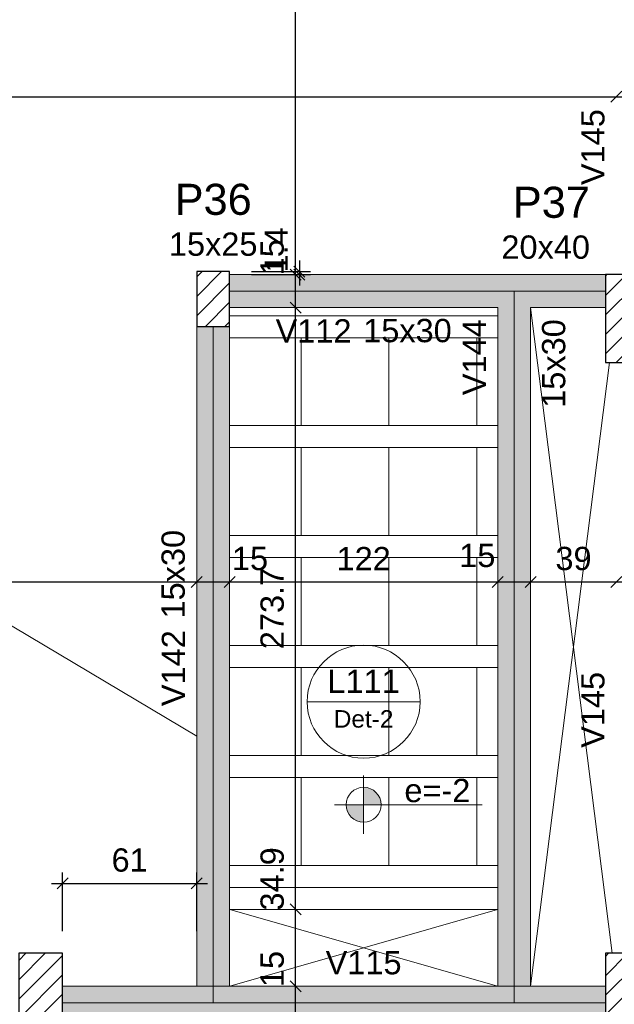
# Model space of a CAD drawing. Header units: millimetres. Extents: x 0 to 119, y 0 to 84.
# Tile 23 of 35: x 63.96 to 69.38, y 40.75 to 49.71. Entities that reach past the tile are written whole.
import ezdxf

# ---------------------------------------------------------------- set-up
doc = ezdxf.new("R2010")
doc.units = ezdxf.units.MM
doc.header["$MEASUREMENT"] = 0
doc.linetypes.add('NULL', pattern=[0])
doc.layers.get('0').update_dxf_attribs({"lineweight": 18})
for name, color, linetype, lineweight in [('FO-Aberturas', 7, 'Continuous', 5), ('FO-Cotas', 5, 'Continuous', 5), ('FO-Eixos', 5, 'Continuous', 5), ('FO-Hachura pilar que passa', 19, 'Continuous', 5), ('FO-Hachura viga', 43, 'Continuous', 5), ('FO-Hachuras das lajes', 1, 'Continuous', 20), ('FO-Pilares', 4, 'Continuous', 30), ('FO-Textos das lajes', 3, 'Continuous', 20), ('FO-Textos das vigas', 7, 'Continuous', 5), ('FO-Textos dos pilares', 7, 'Continuous', 5), ('FO-Vigas', 1, 'Continuous', 20)]:
    doc.layers.add(name, color=color, linetype=linetype, lineweight=lineweight)
doc.styles.add('Arial', font='txt')
doc.dimstyles.new('UM_50.000000', dxfattribs={"dimtxt": 0.18, "dimasz": 0.1, "dimexe": 0.1, "dimexo": 0.2, "dimgap": 0, "dimtad": 1, "dimtih": 1, "dimtoh": 1, "dimdec": 1, "dimlfac": 50, "dimzin": 0, "dimdsep": 46, "dimtxsty": 'Standard', "dimcen": 0.09, "dimdle": 0.1, "dimadec": 1, "dimazin": 2, "dimtfac": 1, "dimtdec": 4, "dimtofl": 0, "dimtmove": 0, "dimatfit": 3, "dimfxl": 1, "dimtolj": 1, "dimarcsym": 0})

# ---------------------------------------------------------------- blocks, each defined once
blk = doc.blocks.new('_Oblique')
at = {"color": 0, "linetype": 'ByBlock', "lineweight": -2}
blk.add_line((-0.5, -0.5), (0.5, 0.5), dxfattribs=at)
blk = doc.blocks.new('*D102')
at = {"layer": 'Defpoints', "color": 0}
for p in [(23.058, 44.593), (65.5746, 44.593), (65.5746, 44.593)]:
    blk.add_point(p, dxfattribs=at)
at = {"layer": 'FO-Cotas', "color": 0, "lineweight": -2}
blk.add_line((22.958, 44.593), (65.6746, 44.593), dxfattribs=at)
at = {"layer": 'FO-Cotas', "color": 0, "lineweight": -2, "xscale": 0.1, "yscale": 0.1, "zscale": 0.1, "rotation": 180}
blk.add_blockref('_Oblique', (23.058, 44.593), dxfattribs=at)
at = {"layer": 'FO-Cotas', "color": 0, "lineweight": -2, "xscale": 0.1, "yscale": 0.1, "zscale": 0.1}
blk.add_blockref('_Oblique', (65.5746, 44.593), dxfattribs=at)
at = {"layer": 'FO-Cotas', "color": 7, "insert": (44.3163, 44.8048), "char_height": 0.2118, "attachment_point": 5, "rotation": 0.00573, "style": 'Arial'}
blk.add_mtext('\\A1;2125.8', dxfattribs=at)
blk = doc.blocks.new('*D103')
at = {"layer": 'Defpoints', "color": 0}
for p in [(65.5746, 44.593), (65.8746, 44.593), (65.8746, 44.593)]:
    blk.add_point(p, dxfattribs=at)
at = {"layer": 'FO-Cotas', "color": 0, "lineweight": -2}
blk.add_line((65.4746, 44.593), (65.9746, 44.593), dxfattribs=at)
at = {"layer": 'FO-Cotas', "color": 0, "lineweight": -2, "xscale": 0.1, "yscale": 0.1, "zscale": 0.1, "rotation": 180}
blk.add_blockref('_Oblique', (65.5746, 44.593), dxfattribs=at)
at = {"layer": 'FO-Cotas', "color": 0, "lineweight": -2, "xscale": 0.1, "yscale": 0.1, "zscale": 0.1}
blk.add_blockref('_Oblique', (65.8746, 44.593), dxfattribs=at)
at = {"layer": 'FO-Cotas', "color": 7, "insert": (66.0599, 44.8048), "char_height": 0.2118, "attachment_point": 5, "rotation": 0.00573, "style": 'Arial'}
blk.add_mtext('\\A1;15', dxfattribs=at)
blk = doc.blocks.new('*D104')
at = {"layer": 'Defpoints', "color": 0}
for p in [(65.8746, 44.593), (68.3142, 44.593), (68.3142, 44.593)]:
    blk.add_point(p, dxfattribs=at)
at = {"layer": 'FO-Cotas', "color": 0, "lineweight": -2}
blk.add_line((65.7746, 44.593), (68.4142, 44.593), dxfattribs=at)
at = {"layer": 'FO-Cotas', "color": 0, "lineweight": -2, "xscale": 0.1, "yscale": 0.1, "zscale": 0.1, "rotation": 180}
blk.add_blockref('_Oblique', (65.8746, 44.593), dxfattribs=at)
at = {"layer": 'FO-Cotas', "color": 0, "lineweight": -2, "xscale": 0.1, "yscale": 0.1, "zscale": 0.1}
blk.add_blockref('_Oblique', (68.3142, 44.593), dxfattribs=at)
at = {"layer": 'FO-Cotas', "color": 7, "insert": (67.0944, 44.8048), "char_height": 0.2118, "attachment_point": 5, "rotation": 0.00573, "style": 'Arial'}
blk.add_mtext('\\A1;122', dxfattribs=at)
blk = doc.blocks.new('*D105')
at = {"layer": 'Defpoints', "color": 0}
for p in [(68.3142, 44.593), (68.6142, 44.593), (68.6142, 44.593)]:
    blk.add_point(p, dxfattribs=at)
at = {"layer": 'FO-Cotas', "color": 0, "lineweight": -2}
blk.add_line((68.2142, 44.593), (68.7142, 44.593), dxfattribs=at)
at = {"layer": 'FO-Cotas', "color": 0, "lineweight": -2, "xscale": 0.1, "yscale": 0.1, "zscale": 0.1, "rotation": 180}
blk.add_blockref('_Oblique', (68.3142, 44.593), dxfattribs=at)
at = {"layer": 'FO-Cotas', "color": 0, "lineweight": -2, "xscale": 0.1, "yscale": 0.1, "zscale": 0.1}
blk.add_blockref('_Oblique', (68.6142, 44.593), dxfattribs=at)
at = {"layer": 'FO-Cotas', "color": 7, "insert": (68.1289, 44.8328), "char_height": 0.2118, "attachment_point": 5, "rotation": 0.00573, "style": 'Arial'}
blk.add_mtext('\\A1;15', dxfattribs=at)
blk = doc.blocks.new('*D106')
at = {"layer": 'Defpoints', "color": 0}
for p in [(68.6142, 44.593), (69.3946, 44.593), (69.3946, 44.593)]:
    blk.add_point(p, dxfattribs=at)
at = {"layer": 'FO-Cotas', "color": 0, "lineweight": -2}
blk.add_line((68.5142, 44.593), (69.4946, 44.593), dxfattribs=at)
at = {"layer": 'FO-Cotas', "color": 0, "lineweight": -2, "xscale": 0.1, "yscale": 0.1, "zscale": 0.1, "rotation": 180}
blk.add_blockref('_Oblique', (68.6142, 44.593), dxfattribs=at)
at = {"layer": 'FO-Cotas', "color": 0, "lineweight": -2, "xscale": 0.1, "yscale": 0.1, "zscale": 0.1}
blk.add_blockref('_Oblique', (69.3946, 44.593), dxfattribs=at)
at = {"layer": 'FO-Cotas', "color": 7, "insert": (69.0044, 44.8048), "char_height": 0.2118, "attachment_point": 5, "rotation": 0.00573, "style": 'Arial'}
blk.add_mtext('\\A1;39', dxfattribs=at)
blk = doc.blocks.new('*D113')
at = {"layer": 'Defpoints', "color": 0}
for p in [(23.058, 49.0062), (69.3946, 49.0062), (69.3946, 49.0062)]:
    blk.add_point(p, dxfattribs=at)
at = {"layer": 'FO-Cotas', "color": 0, "lineweight": -2}
blk.add_line((22.958, 49.0062), (69.4946, 49.0062), dxfattribs=at)
at = {"layer": 'FO-Cotas', "color": 0, "lineweight": -2, "xscale": 0.1, "yscale": 0.1, "zscale": 0.1, "rotation": 180}
blk.add_blockref('_Oblique', (23.058, 49.0062), dxfattribs=at)
at = {"layer": 'FO-Cotas', "color": 0, "lineweight": -2, "xscale": 0.1, "yscale": 0.1, "zscale": 0.1}
blk.add_blockref('_Oblique', (69.3946, 49.0062), dxfattribs=at)
at = {"layer": 'FO-Cotas', "color": 7, "insert": (46.2263, 49.218), "char_height": 0.2118, "attachment_point": 5, "rotation": 0.00573, "style": 'Arial'}
blk.add_mtext('\\A1;2316.8', dxfattribs=at)
blk = doc.blocks.new('*D114')
at = {"layer": 'Defpoints', "color": 0}
for p in [(69.3946, 49.0062), (69.6946, 49.0062), (69.6946, 49.0062)]:
    blk.add_point(p, dxfattribs=at)
at = {"layer": 'FO-Cotas', "color": 0, "lineweight": -2}
blk.add_line((69.2946, 49.0062), (69.7946, 49.0062), dxfattribs=at)
at = {"layer": 'FO-Cotas', "color": 0, "lineweight": -2, "xscale": 0.1, "yscale": 0.1, "zscale": 0.1, "rotation": 180}
blk.add_blockref('_Oblique', (69.3946, 49.0062), dxfattribs=at)
at = {"layer": 'FO-Cotas', "color": 0, "lineweight": -2, "xscale": 0.1, "yscale": 0.1, "zscale": 0.1}
blk.add_blockref('_Oblique', (69.6946, 49.0062), dxfattribs=at)
at = {"layer": 'FO-Cotas', "color": 7, "insert": (69.8799, 49.218), "char_height": 0.2118, "attachment_point": 5, "rotation": 0.00573, "style": 'Arial'}
blk.add_mtext('\\A1;15', dxfattribs=at)
blk = doc.blocks.new('*D179')
at = {"layer": 'Defpoints', "color": 0}
for p in [(66.4746, 40.9152), (66.4746, 40.9152), (66.4746, 40.6152)]:
    blk.add_point(p, dxfattribs=at)
at = {"layer": 'FO-Cotas', "color": 0, "lineweight": -2}
blk.add_line((66.4746, 40.5152), (66.4746, 41.0152), dxfattribs=at)
at = {"layer": 'FO-Cotas', "color": 0, "lineweight": -2, "xscale": 0.1, "yscale": 0.1, "zscale": 0.1}
for p, rotation in [((66.4746, 40.9152), 90), ((66.4746, 40.6152), 270)]:
    blk.add_blockref('_Oblique', p, dxfattribs=dict(at, rotation=rotation))
at = {"layer": 'FO-Cotas', "color": 7, "insert": (66.2628, 41.0725), "char_height": 0.2118, "attachment_point": 5, "rotation": 90, "style": 'Arial'}
blk.add_mtext('\\A1;15', dxfattribs=at)
blk = doc.blocks.new('*D180')
at = {"layer": 'Defpoints', "color": 0}
for p in [(66.4746, 41.614), (66.4746, 41.614), (66.4746, 40.9152)]:
    blk.add_point(p, dxfattribs=at)
at = {"layer": 'FO-Cotas', "color": 0, "lineweight": -2}
blk.add_line((66.4746, 40.8152), (66.4746, 41.714), dxfattribs=at)
at = {"layer": 'FO-Cotas', "color": 0, "lineweight": -2, "xscale": 0.1, "yscale": 0.1, "zscale": 0.1}
for p, rotation in [((66.4746, 41.614), 90), ((66.4746, 40.9152), 270)]:
    blk.add_blockref('_Oblique', p, dxfattribs=dict(at, rotation=rotation))
at = {"layer": 'FO-Cotas', "color": 7, "insert": (66.2628, 41.8922), "char_height": 0.2118, "attachment_point": 5, "rotation": 90, "style": 'Arial'}
blk.add_mtext('\\A1;34.9', dxfattribs=at)
blk = doc.blocks.new('*D181')
at = {"layer": 'Defpoints', "color": 0}
for p in [(66.4746, 47.0882), (66.4746, 47.0882), (66.4746, 41.614)]:
    blk.add_point(p, dxfattribs=at)
at = {"layer": 'FO-Cotas', "color": 0, "lineweight": -2}
blk.add_line((66.4746, 41.514), (66.4746, 47.1882), dxfattribs=at)
at = {"layer": 'FO-Cotas', "color": 0, "lineweight": -2, "xscale": 0.1, "yscale": 0.1, "zscale": 0.1}
for p, rotation in [((66.4746, 47.0882), 90), ((66.4746, 41.614), 270)]:
    blk.add_blockref('_Oblique', p, dxfattribs=dict(at, rotation=rotation))
at = {"layer": 'FO-Cotas', "color": 7, "insert": (66.2628, 44.3511), "char_height": 0.2118, "attachment_point": 5, "rotation": 90, "style": 'Arial'}
blk.add_mtext('\\A1;273.7', dxfattribs=at)
blk = doc.blocks.new('*D182')
at = {"layer": 'Defpoints', "color": 0}
for p in [(66.4746, 47.3882), (66.4746, 47.3882), (66.4746, 47.0882)]:
    blk.add_point(p, dxfattribs=at)
at = {"layer": 'FO-Cotas', "color": 0, "lineweight": -2}
blk.add_line((66.4746, 46.9882), (66.4746, 47.4882), dxfattribs=at)
at = {"layer": 'FO-Cotas', "color": 0, "lineweight": -2, "xscale": 0.1, "yscale": 0.1, "zscale": 0.1}
for p, rotation in [((66.4746, 47.3882), 90), ((66.4746, 47.0882), 270)]:
    blk.add_blockref('_Oblique', p, dxfattribs=dict(at, rotation=rotation))
at = {"layer": 'FO-Cotas', "color": 7, "insert": (66.2628, 47.5455), "char_height": 0.2118, "attachment_point": 5, "rotation": 90, "style": 'Arial'}
blk.add_mtext('\\A1;15', dxfattribs=at)
blk = doc.blocks.new('*D183')
at = {"layer": 'Defpoints', "color": 0}
for p in [(66.4746, 62.0282), (66.4746, 62.0282), (66.4746, 47.3882)]:
    blk.add_point(p, dxfattribs=at)
at = {"layer": 'FO-Cotas', "color": 0, "lineweight": -2}
blk.add_line((66.4746, 47.2882), (66.4746, 62.1282), dxfattribs=at)
at = {"layer": 'FO-Cotas', "color": 0, "lineweight": -2, "xscale": 0.1, "yscale": 0.1, "zscale": 0.1}
for p, rotation in [((66.4746, 62.0282), 90), ((66.4746, 47.3882), 270)]:
    blk.add_blockref('_Oblique', p, dxfattribs=dict(at, rotation=rotation))
at = {"layer": 'FO-Cotas', "color": 7, "insert": (66.2628, 54.7082), "char_height": 0.2118, "attachment_point": 5, "rotation": 90, "style": 'Arial'}
blk.add_mtext('\\A1;732', dxfattribs=at)
blk = doc.blocks.new('*D210')
at = {"layer": 'Defpoints', "color": 0}
for p in [(65.5746, 41.8506), (64.3546, 41.2152), (65.5746, 41.2152)]:
    blk.add_point(p, dxfattribs=at)
at = {"layer": 'FO-Cotas', "color": 0, "lineweight": -2}
for p, q in [((64.3546, 41.4152), (64.3546, 41.9506)), ((65.5746, 41.4152), (65.5746, 41.9506)), ((64.2546, 41.8506), (65.6746, 41.8506))]:
    blk.add_line(p, q, dxfattribs=at)
at = {"layer": 'FO-Cotas', "color": 0, "lineweight": -2, "xscale": 0.1, "yscale": 0.1, "zscale": 0.1, "rotation": 180}
blk.add_blockref('_Oblique', (64.3546, 41.8506), dxfattribs=at)
at = {"layer": 'FO-Cotas', "color": 0, "lineweight": -2, "xscale": 0.1, "yscale": 0.1, "zscale": 0.1}
blk.add_blockref('_Oblique', (65.5746, 41.8506), dxfattribs=at)
at = {"layer": 'FO-Cotas', "color": 7, "insert": (64.9646, 42.0624), "char_height": 0.2118, "attachment_point": 5, "rotation": 0.00573, "style": 'Arial'}
blk.add_mtext('\\A1;61', dxfattribs=at)
blk = doc.blocks.new('*D227')
at = {"layer": 'Defpoints', "color": 0}
for p in [(65.8746, 47.4152), (65.8746, 47.3882), (66.51, 47.3882)]:
    blk.add_point(p, dxfattribs=at)
at = {"layer": 'FO-Cotas', "color": 0, "lineweight": -2}
for p, q in [((66.51, 47.5152), (66.51, 47.2882)), ((66.0746, 47.4152), (66.61, 47.4152)), ((66.0746, 47.3882), (66.61, 47.3882))]:
    blk.add_line(p, q, dxfattribs=at)
at = {"layer": 'FO-Cotas', "color": 0, "lineweight": -2, "xscale": 0.1, "yscale": 0.1, "zscale": 0.1}
for p, rotation in [((66.51, 47.4152), 90), ((66.51, 47.3882), 270)]:
    blk.add_blockref('_Oblique', p, dxfattribs=dict(at, rotation=rotation))
at = {"layer": 'FO-Cotas', "color": 7, "insert": (66.2982, 47.6128), "char_height": 0.2118, "attachment_point": 5, "rotation": 90, "style": 'Arial'}
blk.add_mtext('\\A1;1.4', dxfattribs=at)

msp = doc.modelspace()

# ---------------------------------------------------------------- hatches: boundary and pattern name
at = {"layer": 'FO-Hachura pilar que passa', "linetype": 'Continuous'}
h = msp.add_hatch(dxfattribs=at)
h.set_pattern_fill('ANSI31', color=19, style=0)
h.paths.add_polyline_path([(65.5746, 46.9152), (65.7246, 46.9152), (65.8746, 46.9152), (65.8746, 47.1652), (65.8746, 47.4152), (65.7246, 47.4152), (65.5746, 47.4152), (65.5746, 47.1652)])
h = msp.add_hatch(dxfattribs=at)
h.set_pattern_fill('ANSI31', color=19, style=0)
h.paths.add_polyline_path([(69.2946, 46.5882), (69.4946, 46.5882), (69.6946, 46.5882), (69.6946, 46.9882), (69.6946, 47.3882), (69.4946, 47.3882), (69.2946, 47.3882), (69.2946, 46.9882)])
h = msp.add_hatch(dxfattribs=at)
h.set_pattern_fill('ANSI31', color=19, style=0)
h.paths.add_polyline_path([(63.9546, 40.6152), (64.1546, 40.6152), (64.3546, 40.6152), (64.3546, 40.9152), (64.3546, 41.2152), (64.1546, 41.2152), (63.9546, 41.2152), (63.9546, 40.9152)])
h = msp.add_hatch(dxfattribs=at)
h.set_pattern_fill('ANSI31', color=19, style=0)
h.paths.add_polyline_path([(69.2946, 40.6152), (69.4946, 40.6152), (69.6946, 40.6152), (69.6946, 40.9152), (69.6946, 41.2152), (69.4946, 41.2152), (69.2946, 41.2152), (69.2946, 40.9152)])
at = {"layer": 'FO-Hachura viga', "linetype": 'Continuous'}
for points in [[(68.4642, 47.2382), (68.4642, 47.2382), (68.4642, 47.3882), (65.8746, 47.3882), (65.8746, 47.0882), (68.3142, 47.0882), (68.4642, 47.2382)], [(69.2946, 47.3882), (69.2946, 47.3882), (68.4642, 47.3882), (68.4642, 47.2382), (68.614, 47.0882), (69.2946, 47.0882), (69.2946, 47.3882)], [(68.614, 47.0882), (68.614, 47.0882), (68.4642, 47.2382), (68.3142, 47.0882), (68.3142, 41.614), (68.614, 41.614), (68.614, 47.0882)], [(65.8746, 46.9154), (65.8746, 46.9154), (65.5746, 46.9154), (65.5746, 41.614), (65.8746, 41.614), (65.8746, 46.9154)], [(65.8744, 40.9154), (65.8744, 40.9154), (65.8744, 41.614), (65.5746, 41.614), (65.5746, 40.9154), (65.7246, 40.7654), (65.8744, 40.9154)], [(68.6142, 40.9154), (68.6142, 40.9154), (68.6142, 41.614), (68.3142, 41.614), (68.3142, 40.9154), (68.4642, 40.7654), (68.6142, 40.9154)], [(65.7246, 40.9154), (65.7246, 40.9154), (64.3546, 40.9154), (64.3546, 40.6154), (65.7246, 40.6154), (65.7246, 40.9154)], [(68.4642, 40.9154), (68.4642, 40.9154), (65.7246, 40.9154), (65.7246, 40.6154), (68.4642, 40.6154), (68.4642, 40.9154)], [(68.4642, 40.9154), (68.4642, 40.9154), (68.4642, 40.6152), (69.2946, 40.6152), (69.2946, 40.9154), (68.4642, 40.9154)]]:
    msp.add_hatch(color=43, dxfattribs=at).paths.add_polyline_path(points)
at = {"layer": 'FO-Textos das lajes', "linetype": 'Continuous'}
for points in [[(67.0944, 42.5662), (67.2532, 42.5662), (67.2478, 42.6073), (67.232, 42.6456), (67.2067, 42.6785), (67.1738, 42.7038), (67.1355, 42.7197), (67.0944, 42.7251), (67.0944, 42.5662)], [(67.0944, 42.5662), (66.9355, 42.5662), (66.941, 42.5251), (66.9568, 42.4868), (66.9821, 42.4539), (67.015, 42.4287), (67.0533, 42.4128), (67.0944, 42.4074), (67.0944, 42.5662)]]:
    msp.add_hatch(color=3, dxfattribs=at).paths.add_polyline_path(points)

# ---------------------------------------------------------------- linework, layer by layer
at = {"layer": 'FO-Aberturas'}
for p, q in [((23.058, 68.5052), (65.575, 43.1902)), ((68.614, 47.0882), (69.357, 41.2152)), ((69.331, 46.5882), (68.614, 40.9152)), ((68.314, 40.9152), (65.875, 41.6142)), ((68.314, 41.6142), (65.875, 40.9152))]:
    msp.add_line(p, q, dxfattribs=at)
at = {"layer": 'FO-Eixos'}
for p, q in [((65.8746, 47.2382), (68.4642, 47.2382)), ((68.4642, 47.2382), (69.2946, 47.2382)), ((68.4642, 41.614), (68.4642, 47.2382)), ((65.7246, 41.614), (65.7246, 46.9152)), ((65.7246, 40.7652), (65.7246, 41.614)), ((68.4642, 40.7652), (68.4642, 41.614)), ((64.3546, 40.7652), (65.7246, 40.7652)), ((65.7246, 40.7652), (68.4642, 40.7652)), ((68.4642, 40.7652), (69.2946, 40.7652))]:
    msp.add_line(p, q, dxfattribs=at)
for points in [[(65.875, 46.0142), (66.525, 46.0142), (66.525, 46.8142), (65.875, 46.8142)], [(65.875, 45.0142), (66.525, 45.0142), (66.525, 45.8142), (65.875, 45.8142)], [(65.875, 44.0142), (66.525, 44.0142), (66.525, 44.8142), (65.875, 44.8142)], [(65.875, 43.0142), (66.525, 43.0142), (66.525, 43.8142), (65.875, 43.8142)], [(65.875, 42.0142), (66.525, 42.0142), (66.525, 42.8142), (65.875, 42.8142)]]:
    msp.add_lwpolyline(points, dxfattribs=at)
for points in [[(66.525, 46.0142), (67.325, 46.0142), (67.325, 46.8142), (66.525, 46.8142), (66.525, 46.0142)], [(67.325, 46.0142), (68.125, 46.0142), (68.125, 46.8142), (67.325, 46.8142), (67.325, 46.0142)], [(66.525, 45.0142), (67.325, 45.0142), (67.325, 45.8142), (66.525, 45.8142), (66.525, 45.0142)], [(67.325, 45.0142), (68.125, 45.0142), (68.125, 45.8142), (67.325, 45.8142), (67.325, 45.0142)], [(66.525, 44.0142), (67.325, 44.0142), (67.325, 44.8142), (66.525, 44.8142), (66.525, 44.0142)], [(67.325, 44.0142), (68.125, 44.0142), (68.125, 44.8142), (67.325, 44.8142), (67.325, 44.0142)], [(66.525, 43.0142), (67.325, 43.0142), (67.325, 43.8142), (66.525, 43.8142), (66.525, 43.0142)], [(67.325, 43.0142), (68.125, 43.0142), (68.125, 43.8142), (67.325, 43.8142), (67.325, 43.0142)], [(66.525, 42.0142), (67.325, 42.0142), (67.325, 42.8142), (66.525, 42.8142), (66.525, 42.0142)], [(67.325, 42.0142), (68.125, 42.0142), (68.125, 42.8142), (67.325, 42.8142), (67.325, 42.0142)]]:
    msp.add_lwpolyline(points, close=True, dxfattribs=at)
at = {"layer": 'FO-Hachuras das lajes'}
for p, q in [((65.875, 47.0142), (68.314, 47.0142)), ((65.875, 46.8142), (68.314, 46.8142)), ((65.875, 46.0142), (68.314, 46.0142)), ((65.875, 45.8142), (68.314, 45.8142)), ((65.875, 45.0142), (68.314, 45.0142)), ((65.875, 44.8142), (68.314, 44.8142)), ((65.875, 44.0142), (68.314, 44.0142)), ((65.875, 43.8142), (68.314, 43.8142)), ((65.875, 43.0142), (68.314, 43.0142)), ((65.875, 42.8142), (68.314, 42.8142)), ((65.875, 42.0142), (68.314, 42.0142)), ((65.875, 41.8142), (68.314, 41.8142))]:
    msp.add_line(p, q, dxfattribs=at)
at = {"layer": 'FO-Pilares'}
for points in [[(65.5746, 46.9152), (65.7246, 46.9152), (65.8746, 46.9152), (65.8746, 47.1652), (65.8746, 47.4152), (65.7246, 47.4152), (65.5746, 47.4152), (65.5746, 47.1652), (65.5746, 46.9152)], [(69.2946, 46.5882), (69.4946, 46.5882), (69.6946, 46.5882), (69.6946, 46.9882), (69.6946, 47.3882), (69.4946, 47.3882), (69.2946, 47.3882), (69.2946, 46.9882), (69.2946, 46.5882)], [(63.9546, 40.6152), (64.1546, 40.6152), (64.3546, 40.6152), (64.3546, 40.9152), (64.3546, 41.2152), (64.1546, 41.2152), (63.9546, 41.2152), (63.9546, 40.9152), (63.9546, 40.6152)], [(69.2946, 40.6152), (69.4946, 40.6152), (69.6946, 40.6152), (69.6946, 40.9152), (69.6946, 41.2152), (69.4946, 41.2152), (69.2946, 41.2152), (69.2946, 40.9152), (69.2946, 40.6152)]]:
    msp.add_lwpolyline(points, close=True, dxfattribs=at)
at = {"layer": 'FO-Textos das lajes'}
for p, q in [((66.5803, 43.5039), (67.6084, 43.5039)), ((67.0944, 42.831), (67.0944, 42.3015)), ((66.8296, 42.5662), (67.3591, 42.5662)), ((67.3591, 42.5662), (68.1729, 42.5662))]:
    msp.add_line(p, q, dxfattribs=at)
for centre, radius in [((67.0944, 43.5039), 0.5141), ((67.0944, 42.5662), 0.1588)]:
    msp.add_circle(centre, radius, dxfattribs=at)
at = {"layer": 'FO-Vigas'}
for p, q in [((65.8746, 47.3882), (68.4642, 47.3882)), ((68.4642, 47.3882), (69.2946, 47.3882)), ((65.8746, 47.0882), (68.3142, 47.0882)), ((68.3142, 41.614), (68.3142, 47.0882)), ((68.6142, 47.0882), (69.2946, 47.0882)), ((68.6142, 41.614), (68.6142, 47.0882)), ((65.5746, 41.614), (65.5746, 46.9152)), ((65.8746, 41.614), (65.8746, 46.9152)), ((65.5746, 40.9152), (65.5746, 41.614)), ((65.8746, 41.614), (68.3142, 41.614)), ((65.8746, 40.9152), (65.8746, 41.614)), ((68.3142, 40.9152), (68.3142, 41.614)), ((68.6142, 40.9152), (68.6142, 41.614)), ((64.3546, 40.9152), (65.7246, 40.9152)), ((65.7246, 40.9152), (68.4642, 40.9152)), ((68.4642, 40.9152), (69.2946, 40.9152))]:
    msp.add_line(p, q, dxfattribs=at)

# ---------------------------------------------------------------- texts
at = {"layer": 'FO-Textos das lajes', "linetype": 'NULL', "line_spacing_factor": 0.798, "style": 'Arial'}
for s, insert, char_height, width, attachment_point in [('L111', (67.094, 43.5831), 0.2118, 1.290273, 8), ('Det-2', (67.094, 43.2656), 0.15885, 1.075937, 8), ('e=-2', (67.465, 42.5871), 0.2118, 1.176992, 7)]:
    msp.add_mtext(s, dxfattribs=dict(at, insert=insert, char_height=char_height, width=width, attachment_point=attachment_point))
at = {"layer": 'FO-Textos das vigas', "linetype": 'NULL', "char_height": 0.2118, "rotation": 90.00021, "line_spacing_factor": 0.798, "style": 'Arial'}
for s, insert, width, attachment_point in [('V145', (69.2891, 48.5472), 1.354561, 8), ('V144', (68.2081, 46.9822), 1.354561, 9), ('15x30', (68.9321, 46.9822), 1.580273, 9), ('15x30', (65.4691, 44.2602), 1.580273, 7), ('V142', (65.4691, 44.1542), 1.354561, 9), ('V145', (69.2891, 43.4292), 1.354561, 8)]:
    msp.add_mtext(s, dxfattribs=dict(at, insert=insert, width=width, attachment_point=attachment_point))
at = {"layer": 'FO-Textos das vigas', "linetype": 'NULL', "char_height": 0.2118, "line_spacing_factor": 0.798, "style": 'Arial'}
for s, insert, width, attachment_point in [('V112', (66.984, 46.7701), 1.354561, 9), ('15x30', (67.09, 46.7701), 1.580273, 7), ('V115', (67.094, 41.0211), 1.354561, 8)]:
    msp.add_mtext(s, dxfattribs=dict(at, insert=insert, width=width, attachment_point=attachment_point))
at = {"layer": 'FO-Textos dos pilares', "linetype": 'NULL', "line_spacing_factor": 0.798, "style": 'Arial'}
for s, insert, char_height, width, attachment_point in [('P36', (65.725, 47.9274), 0.2824, 1.387852, 8), ('P37', (69.154, 47.9004), 0.2824, 1.387852, 9), ('15x25', (65.725, 47.5561), 0.2118, 1.580273, 8), ('20x40', (69.154, 47.5291), 0.2118, 1.580273, 9)]:
    msp.add_mtext(s, dxfattribs=dict(at, insert=insert, char_height=char_height, width=width, attachment_point=attachment_point))

# ---------------------------------------------------------------- dimensions: what is measured, and where the dimension line sits
at = {"layer": 'FO-Cotas'}
for base, p1, p2, override, picture, middle in [((66.4746, 62.0282), (66.4746, 47.3882), (66.4746, 62.0282), {"dimtxt": 0.2118, "dimasz": 0.1, "dimexe": 0.1, "dimexo": 0.2, "dimtad": 1, "dimtih": 0, "dimtoh": 0, "dimdec": 1, "dimlfac": 50, "dimzin": 8, "dimtxsty": 'Arial', "dimblk": 'Oblique', "dimblk1": 'Oblique', "dimblk2": 'Oblique', "dimsah": 1, "dimdle": 0.1, "dimse1": 1, "dimse2": 1, "dimclrt": 7, "dimadec": 1, "dimazin": 3, "dimtmove": 2, "dimldrblk": 'Oblique'}, '*D183', (66.2628, 54.7082)), ((66.509993, 47.3881765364), (65.874593, 47.4151765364), (65.874593, 47.3881765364), {"dimtxt": 0.2118, "dimasz": 0.1, "dimexe": 0.1, "dimexo": 0.2, "dimtad": 1, "dimtih": 0, "dimtoh": 0, "dimdec": 1, "dimlfac": 50, "dimzin": 8, "dimtxsty": 'Arial', "dimblk": 'Oblique', "dimblk1": 'Oblique', "dimblk2": 'Oblique', "dimsah": 1, "dimdle": 0.1, "dimse1": 0, "dimse2": 0, "dimclrt": 7, "dimadec": 1, "dimazin": 3, "dimtmove": 2, "dimldrblk": 'Oblique'}, '*D227', (66.298193, 47.6127523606)), ((66.4746, 47.3882), (66.4746, 47.0882), (66.4746, 47.3882), {"dimtxt": 0.2118, "dimasz": 0.1, "dimexe": 0.1, "dimexo": 0.2, "dimtad": 1, "dimtih": 0, "dimtoh": 0, "dimdec": 1, "dimlfac": 50, "dimzin": 8, "dimtxsty": 'Arial', "dimblk": 'Oblique', "dimblk1": 'Oblique', "dimblk2": 'Oblique', "dimsah": 1, "dimdle": 0.1, "dimse1": 1, "dimse2": 1, "dimclrt": 7, "dimadec": 1, "dimazin": 3, "dimtmove": 2, "dimldrblk": 'Oblique'}, '*D182', (66.2628, 47.5455)), ((66.4746, 47.0882), (66.4746, 41.614), (66.4746, 47.0882), {"dimtxt": 0.2118, "dimasz": 0.1, "dimexe": 0.1, "dimexo": 0.2, "dimtad": 1, "dimtih": 0, "dimtoh": 0, "dimdec": 1, "dimlfac": 50, "dimzin": 8, "dimtxsty": 'Arial', "dimblk": 'Oblique', "dimblk1": 'Oblique', "dimblk2": 'Oblique', "dimsah": 1, "dimdle": 0.1, "dimse1": 1, "dimse2": 1, "dimclrt": 7, "dimadec": 1, "dimazin": 3, "dimtmove": 2, "dimldrblk": 'Oblique'}, '*D181', (66.2628, 44.3511)), ((66.4746, 41.614), (66.4746, 40.9152), (66.4746, 41.614), {"dimtxt": 0.2118, "dimasz": 0.1, "dimexe": 0.1, "dimexo": 0.2, "dimtad": 1, "dimtih": 0, "dimtoh": 0, "dimdec": 1, "dimlfac": 50, "dimzin": 8, "dimtxsty": 'Arial', "dimblk": 'Oblique', "dimblk1": 'Oblique', "dimblk2": 'Oblique', "dimsah": 1, "dimdle": 0.1, "dimse1": 1, "dimse2": 1, "dimclrt": 7, "dimadec": 1, "dimazin": 3, "dimtmove": 2, "dimldrblk": 'Oblique'}, '*D180', (66.2628, 41.8922)), ((66.4746, 40.9152), (66.4746, 40.6152), (66.4746, 40.9152), {"dimtxt": 0.2118, "dimasz": 0.1, "dimexe": 0.1, "dimexo": 0.2, "dimtad": 1, "dimtih": 0, "dimtoh": 0, "dimdec": 1, "dimlfac": 50, "dimzin": 8, "dimtxsty": 'Arial', "dimblk": 'Oblique', "dimblk1": 'Oblique', "dimblk2": 'Oblique', "dimsah": 1, "dimdle": 0.1, "dimse1": 1, "dimse2": 1, "dimclrt": 7, "dimadec": 1, "dimazin": 3, "dimtmove": 2, "dimldrblk": 'Oblique'}, '*D179', (66.2628, 41.0725))]:
    dim = msp.add_linear_dim(base=base, p1=p1, p2=p2, angle=90, dimstyle='UM_50.000000', override=override, dxfattribs=at)
    dim.commit()
    dim.dimension.update_dxf_attribs({"geometry": picture, "text_midpoint": middle, "dimtype": 160, "text_rotation": 90})
for base, p1, p2, override, picture, middle in [((69.3946, 49.0062), (23.058, 49.0062), (69.3946, 49.0062), {"dimtxt": 0.2118, "dimasz": 0.1, "dimexe": 0.1, "dimexo": 0.2, "dimtad": 1, "dimtih": 0, "dimtoh": 0, "dimdec": 1, "dimlfac": 50, "dimzin": 8, "dimtxsty": 'Arial', "dimblk": 'Oblique', "dimblk1": 'Oblique', "dimblk2": 'Oblique', "dimsah": 1, "dimdle": 0.1, "dimse1": 1, "dimse2": 1, "dimclrt": 7, "dimadec": 1, "dimazin": 3, "dimtmove": 2, "dimldrblk": 'Oblique'}, '*D113', (46.2263, 49.218)), ((69.6946, 49.0062), (69.3946, 49.0062), (69.6946, 49.0062), {"dimtxt": 0.2118, "dimasz": 0.1, "dimexe": 0.1, "dimexo": 0.2, "dimtad": 1, "dimtih": 0, "dimtoh": 0, "dimdec": 1, "dimlfac": 50, "dimzin": 8, "dimtxsty": 'Arial', "dimblk": 'Oblique', "dimblk1": 'Oblique', "dimblk2": 'Oblique', "dimsah": 1, "dimdle": 0.1, "dimse1": 1, "dimse2": 1, "dimclrt": 7, "dimadec": 1, "dimazin": 3, "dimtmove": 2, "dimldrblk": 'Oblique'}, '*D114', (69.8799, 49.218)), ((68.6142, 44.593), (68.3142, 44.593), (68.6142, 44.593), {"dimtxt": 0.2118, "dimasz": 0.1, "dimexe": 0.1, "dimexo": 0.2, "dimtad": 1, "dimtih": 0, "dimtoh": 0, "dimdec": 1, "dimlfac": 50, "dimzin": 8, "dimtxsty": 'Arial', "dimblk": 'Oblique', "dimblk1": 'Oblique', "dimblk2": 'Oblique', "dimsah": 1, "dimdle": 0.1, "dimse1": 1, "dimse2": 1, "dimclrt": 7, "dimadec": 1, "dimazin": 3, "dimtmove": 2, "dimldrblk": 'Oblique'}, '*D105', (68.1289, 44.8328)), ((65.5746, 44.593), (23.058, 44.593), (65.5746, 44.593), {"dimtxt": 0.2118, "dimasz": 0.1, "dimexe": 0.1, "dimexo": 0.2, "dimtad": 1, "dimtih": 0, "dimtoh": 0, "dimdec": 1, "dimlfac": 50, "dimzin": 8, "dimtxsty": 'Arial', "dimblk": 'Oblique', "dimblk1": 'Oblique', "dimblk2": 'Oblique', "dimsah": 1, "dimdle": 0.1, "dimse1": 1, "dimse2": 1, "dimclrt": 7, "dimadec": 1, "dimazin": 3, "dimtmove": 2, "dimldrblk": 'Oblique'}, '*D102', (44.3163, 44.8048)), ((65.8746, 44.593), (65.5746, 44.593), (65.8746, 44.593), {"dimtxt": 0.2118, "dimasz": 0.1, "dimexe": 0.1, "dimexo": 0.2, "dimtad": 1, "dimtih": 0, "dimtoh": 0, "dimdec": 1, "dimlfac": 50, "dimzin": 8, "dimtxsty": 'Arial', "dimblk": 'Oblique', "dimblk1": 'Oblique', "dimblk2": 'Oblique', "dimsah": 1, "dimdle": 0.1, "dimse1": 1, "dimse2": 1, "dimclrt": 7, "dimadec": 1, "dimazin": 3, "dimtmove": 2, "dimldrblk": 'Oblique'}, '*D103', (66.0599, 44.8048)), ((68.3142, 44.593), (65.8746, 44.593), (68.3142, 44.593), {"dimtxt": 0.2118, "dimasz": 0.1, "dimexe": 0.1, "dimexo": 0.2, "dimtad": 1, "dimtih": 0, "dimtoh": 0, "dimdec": 1, "dimlfac": 50, "dimzin": 8, "dimtxsty": 'Arial', "dimblk": 'Oblique', "dimblk1": 'Oblique', "dimblk2": 'Oblique', "dimsah": 1, "dimdle": 0.1, "dimse1": 1, "dimse2": 1, "dimclrt": 7, "dimadec": 1, "dimazin": 3, "dimtmove": 2, "dimldrblk": 'Oblique'}, '*D104', (67.0944, 44.8048)), ((69.3946, 44.593), (68.6142, 44.593), (69.3946, 44.593), {"dimtxt": 0.2118, "dimasz": 0.1, "dimexe": 0.1, "dimexo": 0.2, "dimtad": 1, "dimtih": 0, "dimtoh": 0, "dimdec": 1, "dimlfac": 50, "dimzin": 8, "dimtxsty": 'Arial', "dimblk": 'Oblique', "dimblk1": 'Oblique', "dimblk2": 'Oblique', "dimsah": 1, "dimdle": 0.1, "dimse1": 1, "dimse2": 1, "dimclrt": 7, "dimadec": 1, "dimazin": 3, "dimtmove": 2, "dimldrblk": 'Oblique'}, '*D106', (69.0044, 44.8048)), ((65.5746, 41.8506), (64.3546, 41.2152), (65.5746, 41.2152), {"dimtxt": 0.2118, "dimasz": 0.1, "dimexe": 0.1, "dimexo": 0.2, "dimtad": 1, "dimtih": 0, "dimtoh": 0, "dimdec": 1, "dimlfac": 50, "dimzin": 8, "dimtxsty": 'Arial', "dimblk": 'Oblique', "dimblk1": 'Oblique', "dimblk2": 'Oblique', "dimsah": 1, "dimdle": 0.1, "dimse1": 0, "dimse2": 0, "dimclrt": 7, "dimadec": 1, "dimazin": 3, "dimtmove": 2, "dimldrblk": 'Oblique'}, '*D210', (64.9646, 42.0624))]:
    dim = msp.add_linear_dim(base=base, p1=p1, p2=p2, dimstyle='UM_50.000000', override=override, dxfattribs=at)
    dim.commit()
    dim.dimension.update_dxf_attribs({"geometry": picture, "text_midpoint": middle, "dimtype": 160, "text_rotation": 0.00573})

doc.saveas('drawing.dxf')
